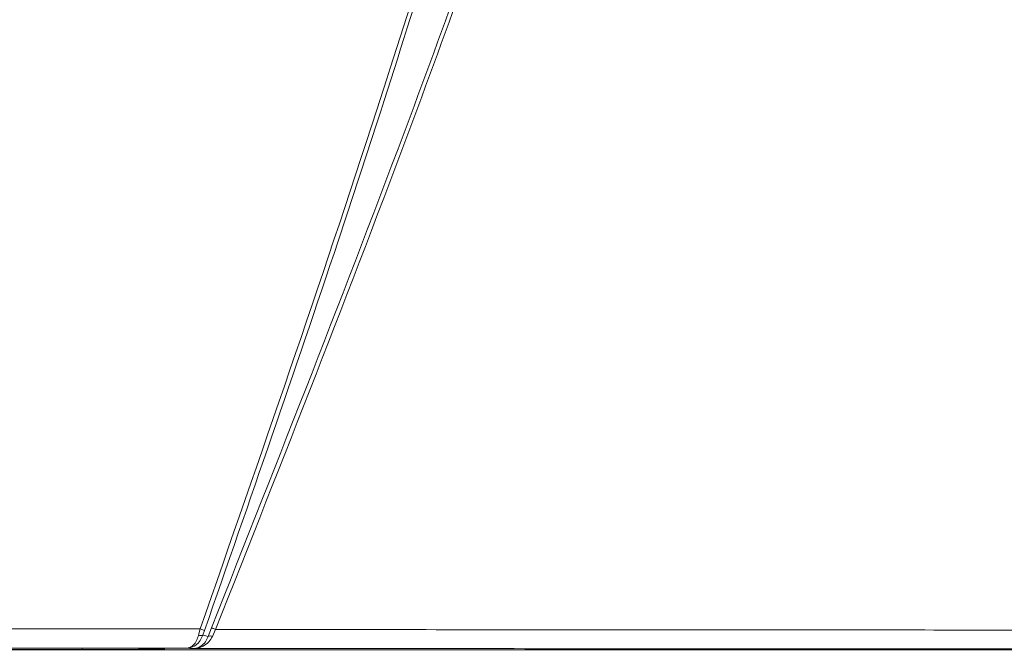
# Model space of a CAD drawing. Header units: millimetres. Extents: x 0 to 2100, y 0 to 1485.
# Tile 38 of 118: x 458 to 523, y 773 to 814. Entities that reach past the tile are written whole.
import ezdxf

# ---------------------------------------------------------------- set-up
doc = ezdxf.new("R2010")
doc.units = ezdxf.units.MM
doc.header["$LTSCALE"] = 5
doc.styles.add('SLDTEXTSTYLE1', font='TXT', dxfattribs={"width": 0.75})
doc.dimstyles.new('SLDDIMSTYLE0', dxfattribs={"dimtxt": 12.5, "dimasz": 15, "dimexe": 0, "dimexo": 0.0625, "dimgap": 3.125, "dimtad": 1, "dimdec": 0, "dimlfac": 0.8, "dimrnd": 1e-09, "dimzin": 12, "dimdsep": 46, "dimtxsty": 'SLDTEXTSTYLE1', "dimblk1": 'CLOSED', "dimblk2": 'CLOSED', "dimsah": 1, "dimcen": 0.09, "dimadec": 0, "dimazin": 3, "dimtfac": 1, "dimtofl": 0, "dimtmove": 0, "dimatfit": 3, "dimldrblk": 'CLOSED', "dimfxl": 0, "dimfrac": 2, "dimtolj": 1, "dimtzin": 12, "dimarcsym": 0})

# ---------------------------------------------------------------- blocks, each defined once
blk = doc.blocks.new('_CLOSED')
at = {"color": 0, "linetype": 'ByBlock', "lineweight": -2}
for p, q in [((-1, 0.166667), (0, 0)), ((-1, 0.166667), (-1, -0.166667)), ((0, 0), (-1, -0.166667)), ((0, 0), (-1, 0))]:
    blk.add_line(p, q, dxfattribs=at)
blk = doc.blocks.new('_D_4')
at = {"color": 7, "linetype": 'Continuous', "lineweight": 0}
for p, q in [((552.489, 1318.171), (624.989, 1318.171)), ((619.989, 755.671), (619.989, 1318.171)), ((486.864, 755.671), (624.989, 755.671))]:
    blk.add_line(p, q, dxfattribs=at)
at = {"color": 7, "linetype": 'Continuous', "lineweight": 0, "xscale": 15, "yscale": 15}
for p, rotation in [((619.989, 1318.171, -164.067), 90.0000000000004), ((619.989, 755.671, -164.067), 270.0000000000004)]:
    blk.add_blockref('_CLOSED', p, dxfattribs=dict(at, rotation=rotation))
at = {"color": 7, "linetype": 'Continuous', "lineweight": 0, "insert": (603.875, 1023.067), "char_height": 12.5, "attachment_point": 1, "rotation": 90, "style": 'SLDTEXTSTYLE1'}
blk.add_mtext('450', dxfattribs=at)

msp = doc.modelspace()

# ---------------------------------------------------------------- linework, layer by layer
at = {"color": 7, "linetype": 'Continuous', "lineweight": 15}
for p, q in [((314.022, 773.945), (470.194, 773.945)), ((470.092, 773.542), (470.194, 773.945)), ((470.476, 773.846), (470.194, 773.945)), ((470.476, 773.846), (470.374, 773.539)), ((470.72, 773.463), (470.931, 774.022)), ((471.207, 773.912), (470.998, 773.461)), ((469.291, 772.695), (313.981, 772.695)), ((543.745, 772.582), (326.232, 772.582)), ((365.62, 772.59), (504.357, 772.59)), ((374.989, 772.693), (462.489, 772.693)), ((462.489, 772.599), (374.989, 772.599)), ((504.36, 772.639), (504.357, 772.59)), ((509.652, 772.631), (509.654, 772.589)), ((509.654, 772.589), (510.323, 772.589)), ((510.323, 772.589), (510.325, 772.63)), ((515.902, 772.627), (515.904, 772.589)), ((515.904, 772.589), (516.573, 772.589)), ((516.573, 772.589), (516.575, 772.626)), ((521.87, 772.59), (521.868, 772.628)), ((521.87, 772.59), (543.964, 772.59))]:
    msp.add_line(p, q, dxfattribs=at)
at = {"color": 8, "linetype": 'Continuous', "lineweight": 15}
for p, q in [((462.489, 772.599), (462.489, 772.693)), ((510.325, 772.63), (510.349, 772.631)), ((516.575, 772.626), (516.599, 772.627))]:
    msp.add_line(p, q, dxfattribs=at)
at = {"color": 7, "linetype": 'Continuous', "lineweight": 15, "flags": 128}
msp.add_lwpolyline([(470.931, 774.022), (470.941, 774.018), (470.96, 774.01), (470.987, 773.999), (471.022, 773.986), (471.063, 773.969), (471.108, 773.951), (471.157, 773.932), (471.207, 773.912)], dxfattribs=at)
at = {"color": 7, "linetype": 'Continuous', "lineweight": 15}
for centre, radius, start, end in [((470.236, 773.854), 0.344, 245.38395, 293.72209), ((470.857, 773.178), 0.316, 63.52112, 115.58347), ((509.654, 772.889), 0.3, 239.88753, 270.00031), ((510.323, 772.889), 0.3, 269.99969, 299.78112), ((515.904, 772.889), 0.3, 241.2148, 270.0003), ((516.573, 772.889), 0.3, 269.9997, 298.39978)]:
    msp.add_arc(centre, radius, start, end, dxfattribs=at)
for centre, major_axis, start_param, end_param in [((462.489, 772.646), (5.395, 0), 0.474277, 1.570796), ((462.489, 772.646), (5.395, 0), 4.712389, 5.787586), ((470.436, 767.462), (594.194, 0), 1.505694, 1.513672), ((470.436, 767.462), (594.194, 0), 1.495138, 1.502534), ((470.436, 767.462), (594.194, 0), 1.48413, 1.491977)]:
    msp.add_ellipse(centre, major_axis=major_axis, ratio=0.008727, start_param=start_param, end_param=end_param, dxfattribs=at)
at = {"color": 8, "linetype": 'Continuous', "lineweight": 15}
msp.add_ellipse((462.489, 772.646), major_axis=(5.395, 0), ratio=0.008727, start_param=5.787586, end_param=6.757462, dxfattribs=at)
at = {"color": 7, "linetype": 'Continuous', "lineweight": 15}
for points, knots in [([(470.194, 773.945), (474.129, 785.224), (480.565, 803.671), (488.589, 829.587), (494.055, 849.973), (498.16, 868.989), (500.973, 886.57), (502.69, 904.298), (503.137, 922.069), (502.092, 939.624), (499.589, 956.85), (496.134, 973.757), (491.952, 990.52), (487.342, 1007.176), (482.706, 1023.381), (478.276, 1039.197), (474.229, 1054.678), (470.697, 1070.28), (467.851, 1086.217), (466.088, 1102.522), (465.483, 1119.122), (465.929, 1135.73), (467.531, 1154.166), (470.514, 1174.352), (474.9, 1196.233), (480.136, 1217.947), (485.92, 1239.526), (489.947, 1253.866), (491.959, 1261.031)], [0, 0, 0, 0, 0.0718853, 0.1175656, 0.1632378, 0.1988484, 0.2345954, 0.2703273, 0.3059544, 0.341464, 0.3760229, 0.4106154, 0.4452777, 0.4799721, 0.5146167, 0.5467089, 0.5788177, 0.6108984, 0.6429522, 0.676192, 0.7095055, 0.74284, 0.7761085, 0.8208156, 0.8655585, 0.9103692, 0.9552105, 1, 1, 1, 1]), ([(470.931, 774.022), (475.334, 785.124), (482.65, 803.568), (492.016, 829.682), (498.481, 850.324), (503.35, 869.293), (506.757, 886.497), (509.049, 903.891), (510.037, 921.369), (509.466, 938.99), (507.28, 956.614), (503.939, 974.22), (499.729, 991.669), (494.976, 1009.018), (489.978, 1026.319), (485.067, 1043.635), (480.171, 1062.072), (476.159, 1081.868), (473.58, 1103.053), (472.447, 1124.417), (472.709, 1145.828), (474.258, 1167.146), (477.243, 1189.457), (481.558, 1212.713), (486.778, 1236.991), (490.565, 1253.108), (492.458, 1261.167)], [0, 0, 0, 0, 0.0718049, 0.1192899, 0.1667643, 0.2018, 0.2369822, 0.2721462, 0.3071958, 0.3421199, 0.3779878, 0.4138518, 0.449812, 0.4858759, 0.5219929, 0.5580869, 0.5940886, 0.6366644, 0.679407, 0.7222787, 0.7652003, 0.8080581, 0.850711, 0.9004612, 0.9502305, 1, 1, 1, 1]), ([(492.749, 1261.098), (490.853, 1253.042), (487.06, 1236.93), (481.792, 1212.669), (477.704, 1190.6), (474.827, 1170.735), (473.009, 1153.126), (472.061, 1135.446), (472.139, 1117.765), (473.472, 1099.405), (476.368, 1080.479), (480.465, 1061.663), (485.192, 1043.629), (490.127, 1026.283), (495.13, 1008.946), (499.891, 991.563), (504.104, 974.079), (507.444, 956.437), (509.619, 938.8), (510.179, 921.19), (509.19, 903.745), (506.906, 886.385), (503.515, 869.212), (498.67, 850.257), (492.233, 829.611), (482.904, 803.475), (475.602, 785.02), (471.207, 773.912)], [0, 0, 0, 0, 0.04974, 0.09948, 0.1492, 0.1846, 0.220087, 0.25556, 0.290961, 0.326287, 0.366095, 0.405918, 0.441977, 0.478129, 0.514304, 0.550426, 0.586443, 0.622363, 0.658287, 0.693133, 0.728104, 0.763187, 0.798289, 0.833246, 0.880722, 0.928209, 1, 1, 1, 1]), ([(492.248, 1260.95), (490.233, 1253.788), (486.201, 1239.455), (480.391, 1217.889), (475.125, 1196.19), (470.707, 1174.322), (467.74, 1154.38), (466.138, 1136.428), (465.627, 1120.543), (466.083, 1104.659), (467.653, 1088.582), (470.4, 1072.391), (474.014, 1056.085), (478.212, 1039.914), (482.768, 1023.641), (487.469, 1007.208), (492.08, 990.547), (496.264, 973.78), (499.722, 956.868), (502.229, 939.637), (503.28, 922.072), (502.842, 904.291), (501.137, 886.552), (498.337, 868.957), (494.249, 849.927), (488.81, 829.525), (483.455, 812.16), (477.36, 793.593), (473.426, 782.311), (470.476, 773.846)], [0, 0, 0, 0, 0.044775, 0.089602, 0.134398, 0.179125, 0.223816, 0.255646, 0.287534, 0.319402, 0.351205, 0.384665, 0.418158, 0.451686, 0.485194, 0.519847, 0.554549, 0.589219, 0.62382, 0.658387, 0.693918, 0.729565, 0.765317, 0.801085, 0.836716, 0.882405, 0.928102, 0.946055, 1, 1, 1, 1]), ([(471.207, 773.912), (478.197, 773.906), (492.898, 773.894), (513.745, 773.881), (533.736, 773.869), (545.99, 773.864), (552.12, 773.861)], [0, 0, 0, 0, 0.258322, 0.54334, 0.771558, 1, 1, 1, 1]), ([(469.291, 772.695), (469.292, 772.695), (469.297, 772.695), (469.311, 772.695), (469.352, 772.698), (469.39, 772.704), (469.532, 772.737), (469.733, 772.85), (469.97, 773.153), (470.054, 773.419), (470.092, 773.542)], [0, 0, 0, 0, 0.004563, 0.014687, 0.043182, 0.128349, 0.132369, 0.481357, 0.761607, 1, 1, 1, 1]), ([(470.374, 773.539), (470.322, 773.417), (470.209, 773.151), (469.888, 772.849), (469.616, 772.737), (469.425, 772.704), (469.373, 772.698), (469.318, 772.695), (469.299, 772.695), (469.293, 772.695), (469.291, 772.695)], [0, 0, 0, 0, 0.238393, 0.518646, 0.867797, 0.871652, 0.956816, 0.985312, 0.995437, 1, 1, 1, 1]), ([(469.707, 772.662), (469.709, 772.662), (469.739, 772.663), (469.919, 772.674), (470.209, 772.777), (470.537, 773.059), (470.664, 773.34), (470.72, 773.463)], [0, 0, 0, 0, 0.004464, 0.077734, 0.467811, 0.765881, 1, 1, 1, 1]), ([(470.998, 773.461), (470.926, 773.338), (470.764, 773.057), (470.347, 772.776), (469.977, 772.673), (469.748, 772.663), (469.71, 772.662), (469.707, 772.662)], [0, 0, 0, 0, 0.234113, 0.532189, 0.922267, 0.995536, 1, 1, 1, 1]), ([(470.374, 773.539), (470.438, 773.525), (470.554, 773.5), (470.669, 773.475), (470.72, 773.463)], [0, 0, 0, 0, 0.548443, 1, 1, 1, 1]), ([(467.229, 772.668), (467.344, 772.666), (467.624, 772.662), (467.776, 772.655), (467.795, 772.654), (467.799, 772.653)], [0, 0, 0, 0, 0.346202, 0.839769, 1, 1, 1, 1]), ([(469.707, 772.662), (469.686, 772.664), (469.585, 772.672), (469.446, 772.683), (469.328, 772.692), (469.291, 772.695)], [0, 0, 0, 0, 0.153705, 0.734943, 1, 1, 1, 1]), ([(552.092, 772.613), (551.27, 772.614), (544.728, 772.622), (532.436, 772.635), (513.268, 772.65), (492.352, 772.66), (477.182, 772.662), (469.707, 772.662)], [0, 0, 0, 0, 0.030121, 0.239728, 0.449335, 0.728679, 1, 1, 1, 1]), ([(509.427, 772.635), (509.382, 772.635), (509.283, 772.636), (509.159, 772.636), (509.092, 772.636)], [0, 0, 0, 0, 0.450355, 1, 1, 1, 1]), ([(509.427, 772.635), (509.477, 772.635), (509.564, 772.634), (509.621, 772.633), (509.625, 772.632), (509.627, 772.632)], [0, 0, 0, 0, 0.498755, 0.851606, 1, 1, 1, 1]), ([(510.349, 772.631), (510.349, 772.631), (510.347, 772.631), (510.357, 772.632), (510.376, 772.632), (510.388, 772.632)], [0, 0, 0, 0, 0.01786, 0.359598, 1, 1, 1, 1]), ([(510.965, 772.635), (510.907, 772.635), (510.781, 772.635), (510.602, 772.634), (510.458, 772.633), (510.408, 772.632), (510.388, 772.632)], [0, 0, 0, 0, 0.241614, 0.522145, 0.802769, 1, 1, 1, 1]), ([(515.681, 772.631), (515.637, 772.631), (515.539, 772.632), (515.416, 772.632), (515.348, 772.632)], [0, 0, 0, 0, 0.450187, 1, 1, 1, 1]), ([(515.681, 772.631), (515.732, 772.631), (515.816, 772.63), (515.871, 772.629), (515.876, 772.629), (515.877, 772.628)], [0, 0, 0, 0, 0.505723, 0.849895, 1, 1, 1, 1]), ([(516.599, 772.627), (516.599, 772.627), (516.597, 772.627), (516.607, 772.628), (516.625, 772.628), (516.638, 772.628)], [0, 0, 0, 0, 0.017866, 0.359612, 1, 1, 1, 1]), ([(517.221, 772.631), (517.161, 772.631), (517.033, 772.631), (516.852, 772.63), (516.708, 772.629), (516.658, 772.628), (516.638, 772.628)], [0, 0, 0, 0, 0.248185, 0.526278, 0.804473, 1, 1, 1, 1])]:
    msp.add_open_spline(points, degree=3, knots=knots, dxfattribs=at)
at = {"color": 8, "linetype": 'Continuous', "lineweight": 15}
for points, knots in [([(509.652, 772.631), (509.651, 772.631), (509.646, 772.632), (509.588, 772.633), (509.505, 772.635), (509.437, 772.635), (509.427, 772.635)], [0, 0, 0, 0, 0.175184, 0.553222, 0.931549, 1, 1, 1, 1]), ([(510.388, 772.632), (510.377, 772.632), (510.332, 772.631), (510.328, 772.63), (510.325, 772.63)], [0, 0, 0, 0, 0.229623, 1, 1, 1, 1]), ([(515.902, 772.627), (515.901, 772.627), (515.897, 772.628), (515.841, 772.63), (515.759, 772.631), (515.692, 772.631), (515.681, 772.631)], [0, 0, 0, 0, 0.165253, 0.54775, 0.930532, 1, 1, 1, 1]), ([(516.638, 772.628), (516.627, 772.628), (516.582, 772.627), (516.578, 772.626), (516.575, 772.626)], [0, 0, 0, 0, 0.229629, 1, 1, 1, 1])]:
    msp.add_open_spline(points, degree=3, knots=knots, dxfattribs=at)

# ---------------------------------------------------------------- dimensions: what is measured, and where the dimension line sits
at = {"color": 7, "linetype": 'Continuous', "lineweight": 0}
dim = msp.add_linear_dim(base=(619.989, 1318.171), p1=(481.864, 755.671), p2=(547.489, 1318.171), angle=90, dimstyle='SLDDIMSTYLE0', dxfattribs=at)
dim.commit()
dim.dimension.update_dxf_attribs({"geometry": '_D_4', "text_midpoint": (619.989, 1036.921), "dimtype": 160})

doc.saveas('drawing.dxf')
